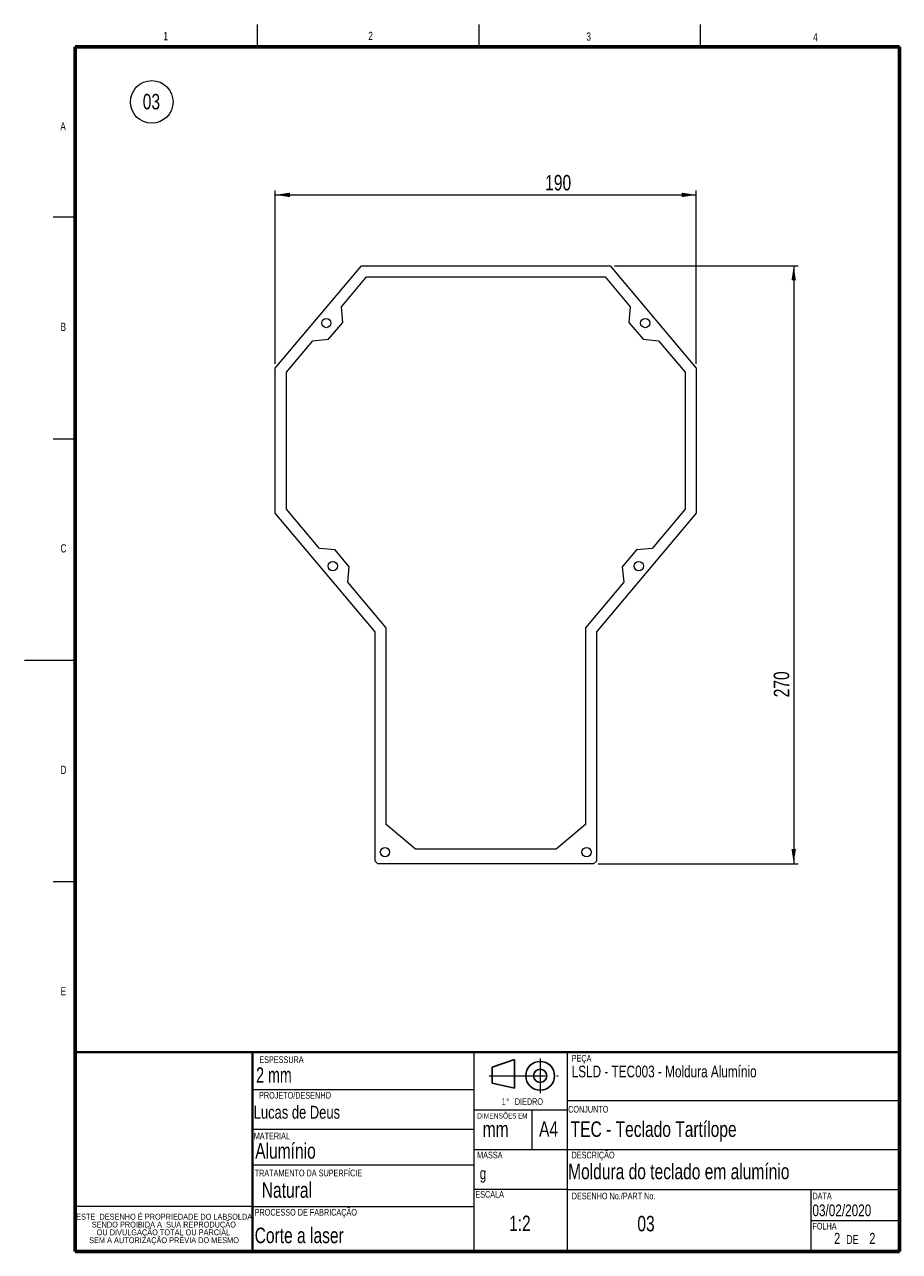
# Paper-space layout 'Folha2' of a CAD drawing. Header units: millimetres. Extents: x 6 to 204, y 15 to 292.
import ezdxf

# ---------------------------------------------------------------- set-up
doc = ezdxf.new("R2010")
doc.units = ezdxf.units.MM
doc.linetypes.add('CENTERX2', pattern=[20.32, 12.7, -2.54, 2.54, -2.54])
doc.styles.add('SLDTEXTSTYLE0', font='TXT', dxfattribs={"width": 0.75})
doc.styles.add('SLDTEXTSTYLE1', font='TXT', dxfattribs={"width": 0.7})
doc.styles.add('SLDTEXTSTYLE2', font='TXT', dxfattribs={"width": 0.6875})
doc.dimstyles.new('SLDDIMSTYLE0', dxfattribs={"dimtxt": 3.5, "dimasz": 3.302, "dimexe": 0, "dimexo": 0.0625, "dimgap": 0.875, "dimtad": 1, "dimlfac": 2, "dimrnd": 1e-09, "dimzin": 12, "dimdsep": 46, "dimtxsty": 'SLDTEXTSTYLE0', "dimsah": 1, "dimcen": 0.09, "dimadec": 0, "dimazin": 3, "dimtfac": 1, "dimtofl": 0, "dimtmove": 0, "dimatfit": 3, "dimfxl": 0, "dimfrac": 2, "dimtolj": 1, "dimtzin": 12, "dimarcsym": 0})

# ---------------------------------------------------------------- blocks, each defined once
blk = doc.blocks.new('SW_NOTE_0')
at = {"color": 0, "linetype": 'Continuous', "lineweight": 0}
blk.add_circle((2.59, 2.68), 4.81, dxfattribs=at)
at = {"color": 0, "linetype": 'Continuous', "lineweight": 0, "insert": (2.52, 4.51), "char_height": 3.5, "attachment_point": 2, "style": 'SLDTEXTSTYLE0'}
blk.add_mtext('03', dxfattribs=at)
blk = doc.blocks.new('SW_NOTE_1')
at = {"color": 0, "linetype": 'Continuous', "lineweight": 0, "attachment_point": 1, "style": 'SLDTEXTSTYLE0'}
for s, insert, char_height in [('2', (0, 3.22), 2.5), ('2', (7.94, 3.22), 2.5), ('DE', (2.74, 2.72), 2)]:
    blk.add_mtext(s, dxfattribs=dict(at, insert=insert, char_height=char_height))
blk = doc.blocks.new('SW_NOTE_2')
at = {"color": 0, "linetype": 'Continuous', "lineweight": 0, "char_height": 1.2, "attachment_point": 2}
for s, insert, style in [('DIMENSÕ', (3.58, 1.55), 'SLDTEXTSTYLE0'), ('ES EM', (9.25, 1.55), 'SLDTEXTSTYLE1')]:
    blk.add_mtext(s, dxfattribs=dict(at, insert=insert, style=style))
blk = doc.blocks.new('SW_NOTE_3')
at = {"color": 0, "linetype": 'Continuous', "lineweight": 0, "char_height": 1.5, "attachment_point": 2, "style": 'SLDTEXTSTYLE0'}
for s, insert in [('1', (0.54, 1.93)), ('%%d', (1.46, 1.93)), ('DIEDRO', (6.23, 1.93))]:
    blk.add_mtext(s, dxfattribs=dict(at, insert=insert))
blk = doc.blocks.new('SW_NOTE_4')
at = {"color": 0, "linetype": 'Continuous', "lineweight": 0, "char_height": 1.3229, "attachment_point": 2, "style": 'SLDTEXTSTYLE0'}
for s, insert in [('ESTE  DESENHO É PROPRIEDADE DO LABSOLDA,', (19.6, 1.71)), ('SENDO PROIBIDA A  SUA REPRODUÇÃO', (19.29, -0.06)), ('OU DIVULGAÇÃO TOTAL OU PARCIAL', (19.19, -1.82)), ('SEM A AUTORIZAÇÃO PRÉVIA DO MESMO', (19.34, -3.59))]:
    blk.add_mtext(s, dxfattribs=dict(at, insert=insert))
blk = doc.blocks.new('_D')
at = {"color": 7, "linetype": 'Continuous', "lineweight": 0}
for p, q in [((139.52, 237.54), (180.94, 237.54)), ((179.94, 237.54), (179.94, 102.54)), ((135.78, 102.54), (180.94, 102.54))]:
    blk.add_line(p, q, dxfattribs=at)
for points in [[(179.94, 237.54), (179.43, 234.24), (180.44, 234.24)], [(179.94, 102.54), (180.44, 105.84), (179.43, 105.84)]]:
    blk.add_solid(points, dxfattribs=at)
at = {"color": 7, "linetype": 'Continuous', "lineweight": 0, "insert": (175.42, 140.11, 0.42), "char_height": 3.5, "attachment_point": 1, "rotation": 90, "style": 'SLDTEXTSTYLE0'}
blk.add_mtext('270', dxfattribs=at)
blk = doc.blocks.new('_D_1')
at = {"color": 7, "linetype": 'Continuous', "lineweight": 0}
for p, q in [((62.94, 215.4), (62.94, 254.54)), ((62.94, 253.54), (157.94, 253.54)), ((157.94, 215.4), (157.94, 254.54))]:
    blk.add_line(p, q, dxfattribs=at)
for points in [[(62.94, 253.54), (66.24, 253.03), (66.24, 254.05)], [(157.94, 253.54), (154.63, 254.05), (154.63, 253.03)]]:
    blk.add_solid(points, dxfattribs=at)
at = {"color": 7, "linetype": 'Continuous', "lineweight": 0, "insert": (123.85, 258.05, 0.42), "char_height": 3.5, "attachment_point": 1, "style": 'SLDTEXTSTYLE0'}
blk.add_mtext('190', dxfattribs=at)

psp = doc.layouts.new('Folha2')

# ---------------------------------------------------------------- linework, layer by layer
at = {"color": 7, "linetype": 'Continuous', "lineweight": 0}
for p, q in [((58.9, 287), (58.9, 292)), ((108.9, 292), (108.9, 287)), ((158.9, 287), (158.9, 292)), ((17.8, 248.5), (12.8, 248.5)), ((12.8, 198.5), (17.8, 198.5)), ((6.34, 148.5), (17.8, 148.5)), ((12.8, 98.5), (17.8, 98.5)), ((107.8, 47), (107.8, 60)), ((128.8, 60), (128.8, 15)), ((57.8, 51.5464), (107.8, 51.5464)), ((128.8, 49.0753), (203.8, 49.0753)), ((107.8, 15), (107.8, 47)), ((107.8, 47), (128.8, 47)), ((120.8, 47), (120.8, 38)), ((57.8, 42.594), (107.8, 42.594)), ((107.8, 38), (203.8, 38)), ((57.8, 34.5598), (107.8, 34.5598)), ((128.8, 29), (107.8, 29)), ((128.8, 29), (203.8, 29)), ((183.8, 29), (183.8, 15)), ((57.8, 25.1483), (17.8, 25.1483)), ((57.8, 25.1483), (107.8, 25.1483)), ((183.8, 22), (203.8, 22))]:
    psp.add_line(p, q, dxfattribs=at)
at = {"color": 7, "linetype": 'Continuous', "lineweight": 60}
for p, q in [((17.8, 287), (17.8, 15)), ((203.8, 287), (17.8, 287)), ((203.8, 15), (203.8, 287)), ((17.8, 15), (203.8, 15))]:
    psp.add_line(p, q, dxfattribs=at)
at = {"color": 7, "linetype": 'Continuous', "lineweight": 15}
for p, q in [((62.936, 214.3964), (82.354, 237.5379)), ((82.354, 237.5379), (138.518, 237.5379)), ((138.518, 237.5379), (157.936, 214.3964)), ((77.8464, 228.2766), (83.5197, 235.0379)), ((83.5197, 235.0379), (137.3522, 235.0379)), ((137.3522, 235.0379), (143.0256, 228.2766)), ((78.1545, 224.7545), (77.8464, 228.2766)), ((143.0256, 228.2766), (142.7174, 224.7545)), ((74.9482, 220.9334), (78.1545, 224.7545)), ((142.7174, 224.7545), (145.9238, 220.9334)), ((65.436, 213.4865), (71.4261, 220.6253)), ((71.4261, 220.6253), (74.9482, 220.9334)), ((145.9238, 220.9334), (149.4458, 220.6253)), ((149.4458, 220.6253), (155.436, 213.4865)), ((62.936, 181.7032), (62.936, 214.3964)), ((65.436, 182.6131), (65.436, 213.4865)), ((155.436, 213.4865), (155.436, 182.6131)), ((157.936, 214.3964), (157.936, 181.7032)), ((85.436, 154.8887), (62.936, 181.7032)), ((72.8912, 173.7284), (65.436, 182.6131)), ((157.936, 181.7032), (135.436, 154.8887)), ((155.436, 182.6131), (147.9808, 173.7284)), ((76.4132, 173.4202), (72.8912, 173.7284)), ((79.6191, 169.5996), (76.4132, 173.4202)), ((144.4587, 173.4202), (141.2528, 169.5996)), ((147.9808, 173.7284), (144.4587, 173.4202)), ((79.311, 166.0775), (79.6191, 169.5996)), ((141.2528, 169.5996), (141.5609, 166.0775)), ((87.936, 155.7986), (79.311, 166.0775)), ((141.5609, 166.0775), (132.936, 155.7986)), ((87.936, 111.3714), (87.936, 155.7986)), ((132.936, 155.7986), (132.936, 111.3714)), ((85.436, 103.0917), (85.436, 154.8887)), ((135.436, 154.8887), (135.436, 103.0917)), ((94.5823, 105.7945), (87.936, 111.3714)), ((132.936, 111.3714), (126.2897, 105.7945)), ((126.2897, 105.7945), (94.5823, 105.7945)), ((86.096, 102.5379), (85.436, 103.0917)), ((134.7759, 102.5379), (86.096, 102.5379)), ((135.436, 103.0917), (134.7759, 102.5379))]:
    psp.add_line(p, q, dxfattribs=at)
at = {"color": 7, "linetype": 'Continuous', "lineweight": 40}
for p, q in [((17.8, 60), (203.8, 60)), ((57.8, 60), (57.8, 15))]:
    psp.add_line(p, q, dxfattribs=at)
at = {"color": 7, "linetype": 'Continuous', "lineweight": 30}
for p, q in [((116.8973, 58.3385), (111.8748, 56.5932)), ((116.8973, 58.3385), (116.8973, 51.8385)), ((111.8748, 52.9639), (111.8748, 56.5932)), ((116.8973, 51.8385), (111.8748, 52.9639))]:
    psp.add_line(p, q, dxfattribs=at)
at = {"color": 7, "linetype": 'CENTERX2', "lineweight": 0}
for p, q in [((122.7149, 58.5713), (122.7149, 50.7468)), ((111.2196, 54.6591), (126.7874, 54.6591))]:
    psp.add_line(p, q, dxfattribs=at)
at = {"color": 7, "linetype": 'Continuous', "lineweight": 15}
for centre in [(74.4498, 224.6074), (146.4222, 224.6074), (75.9096, 169.7422), (144.9624, 169.7422), (87.686, 105.1529), (133.186, 105.1529)]:
    psp.add_circle(centre, 1.05, dxfattribs=at)
at = {"color": 7, "linetype": 'Continuous', "lineweight": 30}
for radius in [3.25, 1.5]:
    psp.add_circle((122.7149, 54.6591), radius, dxfattribs=at)

# ---------------------------------------------------------------- block references
at = {"color": 7, "linetype": 'Continuous', "lineweight": 0}
for name, p in [('SW_NOTE_0', (32.4495, 271.8401)), ('SW_NOTE_3', (113.9452, 47.6439)), ('SW_NOTE_2', (108.4048, 44.6606)), ('SW_NOTE_4', (18.4841, 21.7923)), ('SW_NOTE_1', (189.0429, 15.9701))]:
    psp.add_blockref(name, p, dxfattribs=at)

# ---------------------------------------------------------------- texts
for s, insert, char_height, attachment_point, style in [('1', (37.6818, 290.3175), 1.8521, 1, 'SLDTEXTSTYLE0'), ('2', (83.9208, 290.3628), 1.8521, 1, 'SLDTEXTSTYLE0'), ('3', (133.1354, 290.2146), 1.8521, 1, 'SLDTEXTSTYLE0'), ('4', (184.3253, 290.0881), 1.8521, 1, 'SLDTEXTSTYLE0'), ('A', (14.4154, 269.9465), 1.8521, 1, 'SLDTEXTSTYLE0'), ('B', (14.4667, 224.668), 1.8521, 1, 'SLDTEXTSTYLE0'), ('C', (14.4667, 174.668), 1.8521, 1, 'SLDTEXTSTYLE0'), ('D', (14.4667, 124.668), 1.8521, 1, 'SLDTEXTSTYLE0'), ('E', (14.4667, 74.668), 1.8521, 1, 'SLDTEXTSTYLE0'), ('ESPESSURA', (59.327, 59.0483), 1.5, 1, 'SLDTEXTSTYLE0'), ('PEÇA', (129.8285, 59.373), 1.5, 1, 'SLDTEXTSTYLE0'), ('2 mm', (58.6021, 56.5715), 3.5, 1, 'SLDTEXTSTYLE2'), ('LSLD - TEC003 - Moldura Alumínio', (129.8285, 56.9554), 2.645833, 1, 'SLDTEXTSTYLE0'), ('PROJETO/DESENHO', (67.3981, 51.0025), 1.5, 2, 'SLDTEXTSTYLE0'), ('Lucas de Deus', (58.0699, 47.8887), 2.910417, 1, 'SLDTEXTSTYLE0'), ('CONJUNTO', (129.0221, 47.8593), 1.5, 1, 'SLDTEXTSTYLE0'), ('A4', (124.6147, 44.4143), 3.5, 2, 'SLDTEXTSTYLE0'), ('TEC - Teclado Tartílope', (129.6001, 44.3608), 3.5, 1, 'SLDTEXTSTYLE0'), ('MATERIAL', (58.0699, 41.811), 1.5, 1, 'SLDTEXTSTYLE0'), ('mm', (109.7355, 44.3608), 3.5, 1, 'SLDTEXTSTYLE0'), ('Alumínio', (58.4023, 39.4614), 3.5, 1, 'SLDTEXTSTYLE0'), ('MASSA', (111.3448, 37.5156), 1.5, 2, 'SLDTEXTSTYLE0'), ('DESCRIÇÃO', (129.7927, 37.5156), 1.5, 1, 'SLDTEXTSTYLE0'), ('TRATAMENTO DA SUPERFÍCIE', (58.2771, 33.4591), 1.5, 1, 'SLDTEXTSTYLE0'), ('g', (109.076, 33.9563), 2.6458, 1, 'SLDTEXTSTYLE0'), ('Moldura do teclado em alumínio', (129.0221, 34.8108), 3.5, 1, 'SLDTEXTSTYLE0'), ('Natural', (59.8859, 30.6147), 3.5, 1, 'SLDTEXTSTYLE0'), ('ESCALA', (108.0838, 28.6456), 1.5, 1, 'SLDTEXTSTYLE0'), ('DESENHO No./PART No.', (129.8285, 28.2672), 1.5, 1, 'SLDTEXTSTYLE0'), ('DATA', (184.1607, 28.2672), 1.5, 1, 'SLDTEXTSTYLE0'), ('PROCESSO DE FABRICAÇÃO', (58.2817, 24.5989), 1.5, 1, 'SLDTEXTSTYLE0'), ('03/02/2020', (184.1607, 25.6107), 2.64583, 1, 'SLDTEXTSTYLE0'), ('1:2', (115.6889, 23.0948), 3.5, 1, 'SLDTEXTSTYLE0'), ('03', (144.6459, 23.0414), 3.5, 1, 'SLDTEXTSTYLE0'), ('Corte a laser', (58.2817, 20.3762), 3.5, 1, 'SLDTEXTSTYLE0'), ('FOLHA', (184.1607, 21.4555), 1.5, 1, 'SLDTEXTSTYLE0')]:
    psp.add_mtext(s, dxfattribs=dict(at, insert=insert, char_height=char_height, attachment_point=attachment_point, style=style))

# ---------------------------------------------------------------- dimensions: what is measured, and where the dimension line sits
dim = psp.add_linear_dim(base=(157.936, 253.5379), p1=(62.936, 214.3964), p2=(157.936, 214.3964), dimstyle='SLDDIMSTYLE0', dxfattribs=at)
dim.commit()
dim.dimension.update_dxf_attribs({"geometry": '_D_1', "text_midpoint": (129.1514, 253.5379), "dimtype": 160})
dim = psp.add_linear_dim(base=(179.936, 102.5379), p1=(138.518, 237.5379), p2=(134.7759, 102.5379), angle=90, dimstyle='SLDDIMSTYLE0', dxfattribs=at)
dim.commit()
dim.dimension.update_dxf_attribs({"geometry": '_D', "text_midpoint": (179.936, 145.4119), "dimtype": 160})

doc.saveas('drawing.dxf')
